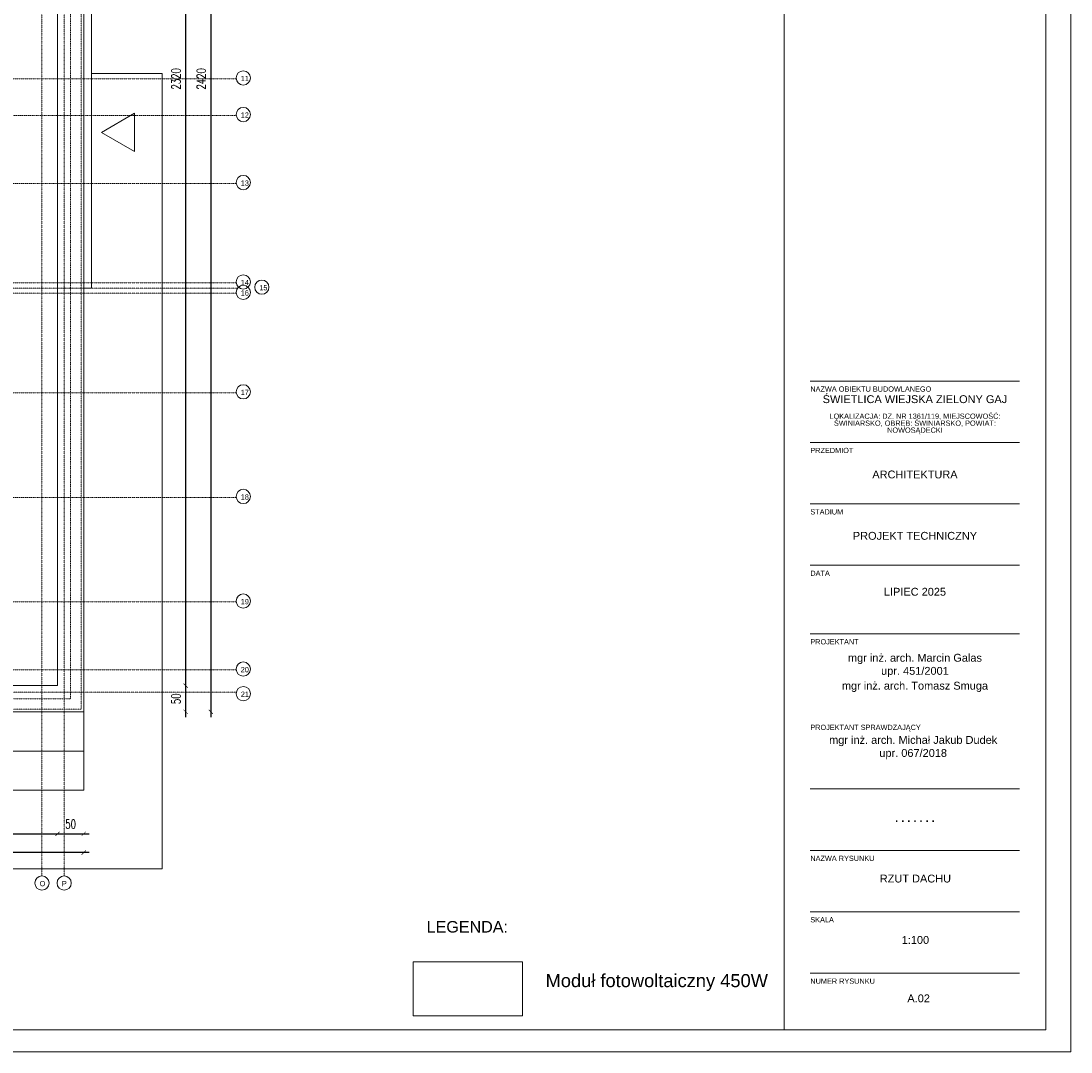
# Model space of a CAD drawing. Header units: millimetres. Extents: x -115268 to 140687, y -37779 to 24471.
# Tile 237 of 256: x 53840 to 55848, y 10785 to 12756. Entities that reach past the tile are written whole.
import ezdxf

# ---------------------------------------------------------------- set-up
doc = ezdxf.new("R2010")
doc.units = ezdxf.units.MM
doc.header["$PDMODE"] = 2
doc.header["$PDSIZE"] = 1
doc.linetypes.add('0.5_0.5', pattern=[10, 5, -5])
doc.linetypes.add('DASHDOT', pattern=[1, 0.5, -0.25, 0, -0.25])
doc.layers.get('0').update_dxf_attribs({"lineweight": 9})
for name, color, linetype, lineweight in [('A_CIENKA', 7, 'Continuous', 9), ('A_HATCH', 8, 'Continuous', 9), ('A_OSIE', 1, 'DASHDOT', 9), ('A_WIDOK', 253, 'Continuous', 9), ('\x9dciany', 7, 'Continuous', 9)]:
    doc.layers.add(name, color=color, linetype=linetype, lineweight=lineweight)
doc.layers.add('A_WYMIAR', color=253, linetype='Continuous', lineweight=5, transparency=0.2)
doc.layers.add('AX - OPISY', color=7, linetype='Continuous')
doc.layers.add('E_opis', color=7, linetype='Continuous')
doc.styles.add('Arial', font='arial.ttf')
doc.styles.add('ARIAL 1.0', font='arial.ttf')
doc.styles.add('romans 1-100', font='romans.shx', dxfattribs={"width": 0.7, "height": 17})
doc.dimstyles.new('___SKALA_1_100', dxfattribs={"dimscale": 10, "dimtxt": 17, "dimasz": 0.8, "dimexe": 2, "dimexo": 2, "dimgap": 1, "dimtad": 1, "dimdec": 4, "dimrnd": 0.5, "dimdsep": 46, "dimtxsty": 'romans 1-100', "dimblk": 'ARCHTICK', "dimcen": 0.1, "dimdle": 1, "dimse1": 1, "dimse2": 1, "dimadec": 0, "dimazin": 0, "dimtfac": 1, "dimtdec": 4, "dimtix": 1, "dimtmove": 0, "dimatfit": 3, "dimldrblk": 'ARCHTICK', "dimfxl": 6, "dimfxlon": 1, "dimtolj": 1, "dimarcsym": 0})

# ---------------------------------------------------------------- blocks, each defined once
blk = doc.blocks.new('METRYKA11')
for p, q in [((7511378.7, 5508935.2), (7511378.7, 5506025.2)), ((7511878.7, 5508935.2), (7511878.7, 5506025.2)), ((7511428.7, 5507265.3), (7511828.7, 5507265.3)), ((7511428.7, 5507147.9), (7511828.7, 5507147.9)), ((7511428.7, 5507030.5), (7511828.7, 5507030.5)), ((7511428.7, 5506913.2), (7511828.7, 5506913.2)), ((7511428.7, 5506782.2), (7511828.7, 5506782.2)), ((7511428.7, 5506485.6), (7511828.7, 5506485.6)), ((7511428.7, 5506368.2), (7511828.7, 5506368.2)), ((7511428.7, 5506250.9), (7511828.7, 5506250.9)), ((7511428.7, 5506133.5), (7511828.7, 5506133.5))]:
    blk.add_line(p, q)
at = {"ltscale": 80, "char_height": 10, "attachment_point": 1, "style": 'Arial'}
for s, insert, width in [('NAZWA OBIEKTU BUDOWLANEGO', (7511428.7, 5507255), 390.836), ('{\\fArial|b0|i0|c238|p34;PRZEDMIOT}', (7511428.7, 5507137.6), 135.734), ('{\\fArial|b0|i0|c238|p34;STADIUM}', (7511428.7, 5507020.2), 135.734), ('DATA', (7511428.7, 5506902.9), 135.734), ('{\\fArial|b0|i0|c238|p34;PROJEKTANT}', (7511428.7, 5506771.9), 135.734), ('PROJEKTANT SPRAWDZAJĄCY', (7511428.7, 5506608.3), 214.014), ('{\\fArial|b0|i0|c238|p34;NAZWA RYSUNKU}', (7511428.7, 5506357.9), 135.734), ('SKALA', (7511428.7, 5506240.5), 135.734), ('{\\fArial|b0|i0|c238|p34;NUMER RYSUNKU}', (7511428.7, 5506123.2), 135.734)]:
    blk.add_mtext(s, dxfattribs=dict(at, insert=insert, width=width))
at = {"char_height": 15, "width": 400, "attachment_point": 1, "style": 'Arial'}
for s, insert in [('\\pxsm0.8,qc;ŚWIETLICA WIEJSKA ZIELONY GAJ\\P\\psm0.6;\\P\\psm0.8;{\\H0.66667x;LOKALIZACJA: DZ. NR 1361/119, MIEJSCOWOŚĆ: ŚWINIARSKO, OBRĘB: ŚWINIARSKO, POWIAT: NOWOSĄDECKI}', (7511428.7, 5507238.1)), ('\\pxqc;ARCHITEKTURA', (7511428.7, 5507094.2)), ('\\pxqc;PROJEKT TECHNICZNY', (7511428.7, 5506976.9)), ('\\pxqc;LIPIEC 2025', (7511428.7, 5506870)), ('\\pxqc;{\\H0.2x;\\P\\P}mgr inż. arch. Marcin Galas\\Pupr. 451/2001{\\H0.20002x;\\P\\H0.6666x;\\P}mgr inż. arch. Tomasz Smuga', (7511428.7, 5506753.8)), ('\\pxqc;{\\H0.2x;\\P\\P}mgr inż. arch. Michał Jakub Dudek\\Pupr. 067/2018', (7511425.3, 5506596.8))]:
    blk.add_mtext(s, dxfattribs=dict(at, insert=insert))
at = {"insert": (7511428.7, 5506437.3), "char_height": 15, "width": 400, "attachment_point": 1}
blk.add_mtext('\\pxqc;{\\fArial|b1|i0|c238|p34;.^I.^I.^I.^I.^I.^I.}', dxfattribs=at)
blk = doc.blocks.new('_ArchTick')
at = {"color": 0, "linetype": 'ByBlock', "const_width": 0.15}
blk.add_lwpolyline([(-0.5, -0.5), (0.5, 0.5)], dxfattribs=at)
blk = doc.blocks.new('*D1045')
at = {"layer": 'A_WYMIAR', "color": 0, "lineweight": -2, "transparency": 16777216}
blk.add_line((53970.4, 11166.1), (51580.4, 11166.1), dxfattribs=at)
at = {"layer": 'Defpoints', "color": 0, "transparency": 16777216}
for p in [(51590.4, 11435.2), (53960.4, 11435.2), (51590.4, 11166.1)]:
    blk.add_point(p, dxfattribs=at)
at = {"layer": 'A_WYMIAR', "color": 0, "lineweight": -2, "transparency": 16777216, "xscale": 8, "yscale": 8, "zscale": 8, "rotation": 180}
blk.add_blockref('_ArchTick', (51590.4, 11166.1), dxfattribs=at)
at = {"layer": 'A_WYMIAR', "color": 0, "lineweight": -2, "transparency": 16777216, "xscale": 8, "yscale": 8, "zscale": 8}
blk.add_blockref('_ArchTick', (53960.4, 11166.1), dxfattribs=at)
at = {"layer": 'A_WYMIAR', "color": 0, "transparency": 16777216, "insert": (52775.4, 11184.6), "char_height": 17, "attachment_point": 5, "style": 'romans 1-100'}
blk.add_mtext('\\A1;2370', dxfattribs=at)
blk = doc.blocks.new('*D1052')
at = {"layer": 'A_WYMIAR', "color": 0, "lineweight": -2, "transparency": 16777216}
blk.add_line((53000.4, 11202.1), (53920.3, 11202.1), dxfattribs=at)
at = {"layer": 'Defpoints', "color": 0, "transparency": 16777216}
for p in [(53010.4, 11485.3), (53910.3, 11492.6), (53910.3, 11202.1)]:
    blk.add_point(p, dxfattribs=at)
at = {"layer": 'A_WYMIAR', "color": 0, "lineweight": -2, "transparency": 16777216, "xscale": 8, "yscale": 8, "zscale": 8, "rotation": 180}
blk.add_blockref('_ArchTick', (53010.4, 11202.1), dxfattribs=at)
at = {"layer": 'A_WYMIAR', "color": 0, "lineweight": -2, "transparency": 16777216, "xscale": 8, "yscale": 8, "zscale": 8}
blk.add_blockref('_ArchTick', (53910.3, 11202.1), dxfattribs=at)
at = {"layer": 'A_WYMIAR', "color": 0, "transparency": 16777216, "insert": (53460.3, 11220.6), "char_height": 17, "attachment_point": 5, "style": 'romans 1-100'}
blk.add_mtext('\\A1;900', dxfattribs=at)
blk = doc.blocks.new('*D1053')
at = {"layer": 'A_WYMIAR', "color": 0, "lineweight": -2, "transparency": 16777216}
blk.add_line((53900.3, 11202.1), (53970.4, 11202.1), dxfattribs=at)
at = {"layer": 'Defpoints', "color": 0, "transparency": 16777216}
for p in [(53910.3, 11492.6), (53960.4, 11492.6), (53960.4, 11202.1)]:
    blk.add_point(p, dxfattribs=at)
at = {"layer": 'A_WYMIAR', "color": 0, "lineweight": -2, "transparency": 16777216, "xscale": 8, "yscale": 8, "zscale": 8, "rotation": 180}
blk.add_blockref('_ArchTick', (53910.3, 11202.1), dxfattribs=at)
at = {"layer": 'A_WYMIAR', "color": 0, "lineweight": -2, "transparency": 16777216, "xscale": 8, "yscale": 8, "zscale": 8}
blk.add_blockref('_ArchTick', (53960.4, 11202.1), dxfattribs=at)
at = {"layer": 'A_WYMIAR', "color": 0, "transparency": 16777216, "insert": (53935.3, 11220.6), "char_height": 17, "attachment_point": 5, "style": 'romans 1-100'}
blk.add_mtext('\\A1;50', dxfattribs=at)
blk = doc.blocks.new('*D1062')
at = {"layer": 'A_WYMIAR', "color": 0, "lineweight": -2, "transparency": 16777216}
blk.add_line((54203.4, 13865.2), (54203.4, 11425.2), dxfattribs=at)
at = {"layer": 'Defpoints', "color": 0, "transparency": 16777216}
for p in [(53960.4, 13855.2), (53960.4, 11435.2), (54203.4, 11435.2)]:
    blk.add_point(p, dxfattribs=at)
at = {"layer": 'A_WYMIAR', "color": 0, "lineweight": -2, "transparency": 16777216, "xscale": 8, "yscale": 8, "zscale": 8}
for p, rotation in [((54203.4, 13855.2), 90), ((54203.4, 11435.2), 270)]:
    blk.add_blockref('_ArchTick', p, dxfattribs=dict(at, rotation=rotation))
at = {"layer": 'A_WYMIAR', "color": 0, "transparency": 16777216, "insert": (54184.9, 12645.2), "char_height": 17, "attachment_point": 5, "rotation": 90, "style": 'romans 1-100'}
blk.add_mtext('\\A1;2420', dxfattribs=at)
blk = doc.blocks.new('*D1063')
at = {"layer": 'A_WYMIAR', "color": 0, "lineweight": -2, "transparency": 16777216}
blk.add_line((54155.2, 11425.2), (54155.2, 11495.3), dxfattribs=at)
at = {"layer": 'Defpoints', "color": 0, "transparency": 16777216}
for p in [(53910.3, 11485.3), (54155.2, 11485.3), (53897.9, 11435.2)]:
    blk.add_point(p, dxfattribs=at)
at = {"layer": 'A_WYMIAR', "color": 0, "lineweight": -2, "transparency": 16777216, "xscale": 8, "yscale": 8, "zscale": 8}
for p, rotation in [((54155.2, 11485.3), 90), ((54155.2, 11435.2), 270)]:
    blk.add_blockref('_ArchTick', p, dxfattribs=dict(at, rotation=rotation))
at = {"layer": 'A_WYMIAR', "color": 0, "transparency": 16777216, "insert": (54136.7, 11460.2), "char_height": 17, "attachment_point": 5, "rotation": 90, "style": 'romans 1-100'}
blk.add_mtext('\\A1;50', dxfattribs=at)
blk = doc.blocks.new('*D1064')
at = {"layer": 'A_WYMIAR', "color": 0, "lineweight": -2, "transparency": 16777216}
blk.add_line((54155.2, 11475.3), (54155.2, 13815.1), dxfattribs=at)
at = {"layer": 'Defpoints', "color": 0, "transparency": 16777216}
for p in [(53910.3, 13805.1), (54155.2, 13805.1), (53910.3, 11485.3)]:
    blk.add_point(p, dxfattribs=at)
at = {"layer": 'A_WYMIAR', "color": 0, "lineweight": -2, "transparency": 16777216, "xscale": 8, "yscale": 8, "zscale": 8}
for p, rotation in [((54155.2, 13805.1), 90), ((54155.2, 11485.3), 270)]:
    blk.add_blockref('_ArchTick', p, dxfattribs=dict(at, rotation=rotation))
at = {"layer": 'A_WYMIAR', "color": 0, "transparency": 16777216, "insert": (54136.7, 12645.2), "char_height": 17, "attachment_point": 5, "rotation": 90, "style": 'romans 1-100'}
blk.add_mtext('\\A1;2320', dxfattribs=at)

msp = doc.modelspace()

# ---------------------------------------------------------------- linework, layer by layer
for p, q in [((55799.31832, 14942.96568), (55799.31832, 10827.39425)), ((53975.39926, 12655.18791), (54110.39926, 12655.18791)), ((53960.39926, 11285.18791), (53960.39926, 11435.18791)), ((53460.39926, 11360.18791), (53960.39926, 11360.18791)), ((53960.39926, 11285.18791), (53460.39926, 11285.18791)), ((55349.31832, 11053.08325), (55749.31832, 11053.08325)), ((55349.31832, 10935.71561), (55749.31832, 10935.71561))]:
    msp.add_line(p, q)
at = {"layer": 'A_CIENKA'}
for p, q in [((53975.39926, 12245.18791), (53960.39926, 12245.18791)), ((54110.39926, 11135.18791), (51261.47989, 11135.18791))]:
    msp.add_line(p, q, dxfattribs=at)
for points in [[(49907.66685, 14985.39425), (55847.66685, 14985.39425), (55847.66685, 10784.96568), (49907.66685, 10784.96568), (49907.66685, 14985.39425)], [(53975.39926, 12245.18791), (53975.39926, 13960.18791), (52375.39926, 13960.18791)], [(54799.08509, 10854.34623), (54589.78509, 10854.34623), (54589.78509, 10957.12153), (54799.08509, 10957.12153), (54799.08509, 10854.34623)]]:
    msp.add_lwpolyline(points, dxfattribs=at)
for points in [[(50162.23828, 14942.96568), (55799.31832, 14942.96568), (55799.31832, 10827.39425), (50162.23828, 10827.39425)], [(53994.00961, 12542.71276), (54057.39543, 12579.30858), (54057.39543, 12506.11695)]]:
    msp.add_lwpolyline(points, close=True, dxfattribs=at)
at = {"layer": 'A_CIENKA', "ltscale": 0.2}
msp.add_lwpolyline([(53210.39926, 13855.18791), (53960.39926, 13855.18791), (53960.39926, 11435.18791), (51590.39926, 11435.18791), (51590.39926, 13855.18791), (53210.39926, 13855.18791)], dxfattribs=at)
msp.add_lwpolyline([(51640.50891, 13805.07825), (53910.2896, 13805.07825), (53910.2896, 11485.29756), (51640.50891, 11485.29756)], close=True, dxfattribs=at)
at = {"layer": 'A_HATCH'}
msp.add_line((54110.39926, 12655.18791), (54110.39926, 11135.18791), dxfattribs=at)
for centre in [(54265.25617, 12646.90756), (54265.25617, 12576.90756), (54265.25617, 12446.90756), (54265.25617, 12256.90756), (54265.25617, 12236.90756), (54300.74176, 12246.90756), (54265.25617, 12046.90756), (54265.25617, 11846.90756), (54265.25617, 11646.90756), (54265.25617, 11516.90756), (54265.43838, 11469.88609), (53880.39926, 11107.92473), (53922.89926, 11107.92473)]:
    msp.add_circle(centre, 13.62687, dxfattribs=at)
at = {"layer": 'A_OSIE', "ltscale": 0.3, "transparency": 33554534}
for p, q in [((53880.39926, 14168.82422), (53880.39926, 11121.5516)), ((54251.73825, 12645.18791), (51350.77586, 12645.18791)), ((51350.77586, 12575.18791), (54251.73825, 12575.18791)), ((54251.73825, 12445.18791), (51350.77586, 12445.18791)), ((54251.73825, 12255.18791), (51350.77586, 12255.18791)), ((54254.43363, 12245.18791), (51350.77586, 12245.18791)), ((54251.73825, 12235.18791), (51350.77586, 12235.18791)), ((54251.73825, 12045.18791), (51350.77586, 12045.18791)), ((54251.73825, 11845.18791), (51350.77586, 11845.18791)), ((54251.73825, 11645.18791), (51350.77586, 11645.18791)), ((54251.73825, 11515.18791), (51350.77586, 11515.18791))]:
    msp.add_line(p, q, dxfattribs=at)
at = {"layer": 'A_OSIE', "ltscale": 0.3}
for p, q in [((53922.89926, 14168.82422), (53922.89926, 11121.5516)), ((51350.77586, 11472.68791), (54252.10266, 11472.68791))]:
    msp.add_line(p, q, dxfattribs=at)
at = {"layer": 'A_WIDOK', "linetype": '0.5_0.5', "ltscale": 0.02}
for points in [[(51595.50891, 13850.07825), (53955.2896, 13850.07825), (53955.2896, 11440.29756), (51595.50891, 11440.29756)], [(51615.50891, 13830.07825), (53935.2896, 13830.07825), (53935.2896, 11460.29756), (51615.50891, 11460.29756)]]:
    msp.add_lwpolyline(points, close=True, dxfattribs=at)
at = {"layer": '\x9dciany'}
for p, q in [((53960.39926, 13855.18791), (53960.39926, 12245.18791)), ((53960.39926, 12245.18791), (53960.39926, 11435.18791))]:
    msp.add_line(p, q, dxfattribs=at)

# ---------------------------------------------------------------- block references
at = {"layer": 'A_CIENKA', "color": 3}
msp.add_blockref('METRYKA11', (-7456079.35123, -5495197.77832), dxfattribs=at)

# ---------------------------------------------------------------- texts
at = {"char_height": 15, "width": 400, "attachment_point": 1, "style": 'Arial'}
for s, insert in [('\\pxqc;RZUT DACHU', (55350.22311, 11124.01441)), ('\\pxqc;1:100', (55350.22311, 11006.64676)), ('\\pxqc;A.02', (55356.38966, 10895.03168))]:
    msp.add_mtext(s, dxfattribs=dict(at, insert=insert))
at = {"ltscale": 80, "char_height": 10, "width": 135.7340032, "attachment_point": 1, "style": 'Arial'}
for s, insert in [('SKALA', (55349.31832, 11042.76506)), ('{\\fArial|b0|i0|c238|p34;NUMER RYSUNKU}', (55349.31832, 10925.39741))]:
    msp.add_mtext(s, dxfattribs=dict(at, insert=insert))
at = {"layer": 'A_HATCH', "char_height": 10, "attachment_point": 1, "style": 'Arial'}
for s, insert in [('11', (54260.46694, 12650.8584)), ('12', (54260.46694, 12580.8584)), ('13', (54260.46694, 12450.8584)), ('14', (54260.46694, 12260.8584)), ('15', (54295.95253, 12250.8584)), ('16', (54260.46694, 12240.8584)), ('17', (54260.46694, 12050.8584)), ('18', (54260.46694, 11850.8584)), ('19', (54260.46694, 11650.8584)), ('20', (54260.46694, 11520.8584)), ('21', (54260.64915, 11473.83693)), (' O', (53872.1493, 11111.87557)), (' P', (53914.6493, 11111.87557))]:
    msp.add_mtext_dynamic_manual_height_columns(s, width=473.6976626, gutter_width=1.25, heights=[0], dxfattribs=dict(at, insert=insert))
at = {"layer": 'AX - OPISY', "color": 7, "style": 'ARIAL 1.0'}
msp.add_text('LEGENDA:', height=22, dxfattribs=at).set_placement((54615.89355, 11013.31088, 33.9))
at = {"layer": 'E_opis', "insert": (54843.24829, 10933.95421, 33.9), "char_height": 25, "width": 1001.2923743, "attachment_point": 1, "rotation": 359.99168038, "style": 'ARIAL 1.0'}
msp.add_mtext('Moduł fotowoltaiczny 450W\\P', dxfattribs=at)

# ---------------------------------------------------------------- dimensions: what is measured, and where the dimension line sits
at = {"layer": 'A_WYMIAR'}
for base, p1, p2, picture, middle in [((54203.35011, 11435.18791), (53960.39926, 13855.18791), (53960.39926, 11435.18791), '*D1062', (54184.85011, 12645.18791)), ((54155.225993, 11485.297559), (53897.900464, 11435.187906), (53910.289603, 11485.297559), '*D1063', (54136.725993, 11460.242732))]:
    dim = msp.add_linear_dim(base=base, p1=p1, p2=p2, angle=90, dimstyle='___SKALA_1_100', dxfattribs=at)
    dim.commit()
    dim.dimension.update_dxf_attribs({"geometry": picture, "text_midpoint": middle})
dim = msp.add_linear_dim(base=(54155.22599, 13805.07825), p1=(53910.2896, 11485.29756), p2=(53910.2896, 13805.07825), angle=90, dimstyle='___SKALA_1_100', override={"dimtmove": 1}, dxfattribs=at)
dim.commit()
dim.dimension.update_dxf_attribs({"geometry": '*D1064', "text_midpoint": (54136.72599, 12645.18791)})
for base, p1, p2, picture, middle in [((53910.2896, 11202.0905), (53010.39926, 11485.29756), (53910.2896, 11492.55677), '*D1052', (53460.34443, 11220.5905)), ((53960.39926, 11202.0905), (53910.2896, 11492.55677), (53960.39926, 11492.55677), '*D1053', (53935.34443, 11220.5905))]:
    dim = msp.add_linear_dim(base=base, p1=p1, p2=p2, dimstyle='___SKALA_1_100', override={"dimtmove": 1}, dxfattribs=at)
    dim.commit()
    dim.dimension.update_dxf_attribs({"geometry": picture, "text_midpoint": middle})
dim = msp.add_linear_dim(base=(51590.39926, 11166.11017), p1=(53960.39926, 11435.18791), p2=(51590.39926, 11435.18791), dimstyle='___SKALA_1_100', dxfattribs=at)
dim.commit()
dim.dimension.update_dxf_attribs({"geometry": '*D1045', "text_midpoint": (52775.39926, 11184.61017)})

doc.saveas('drawing.dxf')
